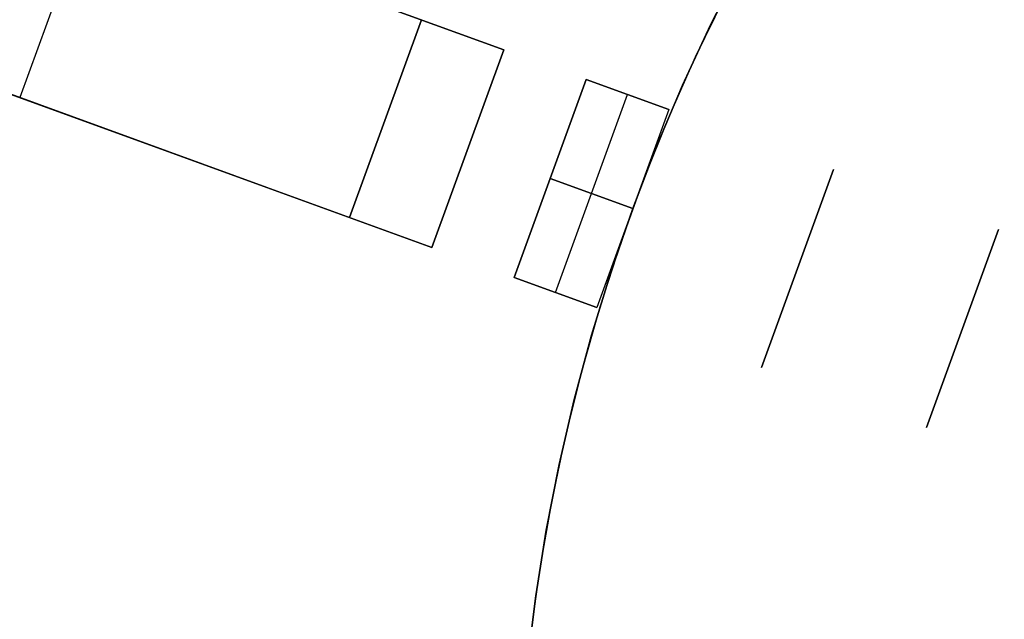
# Model space of a CAD drawing. Header units: millimetres. Extents: x 560 to 900, y 2299 to 2636.
# Tile 15 of 44: x 592 to 648, y 2482 to 2516. Entities that reach past the tile are written whole.
import ezdxf

# ---------------------------------------------------------------- set-up
doc = ezdxf.new("R2010")
doc.units = ezdxf.units.MM

msp = doc.modelspace()

# ---------------------------------------------------------------- linework, layer by layer
at = {"extrusion": (4.54545e-05, -8.01486e-06, 1)}
for points in [[(839.998, 2467.856), (839.933, 2471.648), (839.737, 2475.435), (839.41, 2479.213), (838.954, 2482.977), (838.368, 2486.724), (837.653, 2490.448), (836.811, 2494.145), (835.841, 2497.811), (834.745, 2501.442), (833.526, 2505.033), (832.183, 2508.579), (830.718, 2512.077), (829.134, 2515.522), (827.432, 2518.911), (825.615, 2522.239), (823.683, 2525.503), (821.64, 2528.698), (819.489, 2531.82), (817.231, 2534.867), (814.869, 2537.834), (812.407, 2540.718), (809.846, 2543.515), (807.191, 2546.222), (804.444, 2548.836), (801.609, 2551.354), (798.688, 2553.773), (795.686, 2556.09), (792.605, 2558.301), (789.451, 2560.406), (786.225, 2562.4), (782.933, 2564.282), (779.578, 2566.049), (776.164, 2567.7), (772.695, 2569.232), (769.175, 2570.643), (765.609, 2571.932), (762, 2573.098), (758.354, 2574.139), (754.674, 2575.053), (750.964, 2575.84), (747.229, 2576.498), (743.474, 2577.027), (739.703, 2577.427), (735.921, 2577.697), (732.131, 2577.835), (728.339, 2577.844), (724.549, 2577.721), (720.765, 2577.468), (716.993, 2577.085), (713.235, 2576.571), (709.498, 2575.929), (705.785, 2575.158), (702.101, 2574.26), (698.45, 2573.235), (694.836, 2572.085), (691.265, 2570.811), (687.739, 2569.415), (684.263, 2567.898), (680.842, 2566.262), (677.479, 2564.509), (674.179, 2562.641), (670.945, 2560.661), (667.781, 2558.57), (664.692, 2556.372), (661.679, 2554.068), (658.748, 2551.662), (655.902, 2549.156), (653.144, 2546.554), (650.477, 2543.858), (647.904, 2541.072), (645.429, 2538.199), (643.055, 2535.242), (640.784, 2532.205), (638.619, 2529.092), (636.562, 2525.906), (634.617, 2522.651), (632.785, 2519.33), (631.069, 2515.949), (629.47, 2512.51), (627.99, 2509.019), (626.632, 2505.478)], [(626.632, 2505.478), (625.394, 2501.884), (624.28, 2498.249), (623.293, 2494.578), (622.434, 2490.875), (621.702, 2487.145), (621.101, 2483.391), (620.629, 2479.619), (620.288, 2475.833), (620.078, 2472.037), (619.999, 2468.236), (620.051, 2464.435), (620.235, 2460.638), (620.55, 2456.85), (620.996, 2453.074), (621.572, 2449.317), (622.277, 2445.581), (623.111, 2441.872), (624.073, 2438.194), (625.161, 2434.552), (626.374, 2430.949), (627.712, 2427.391), (629.171, 2423.88), (630.751, 2420.423), (632.449, 2417.022), (634.264, 2413.681), (636.193, 2410.406), (638.234, 2407.199), (640.385, 2404.064), (642.643, 2401.005), (645.005, 2398.027), (647.468, 2395.132), (650.031, 2392.323), (652.688, 2389.605), (655.438, 2386.981), (658.277, 2384.453), (661.202, 2382.024), (664.209, 2379.698), (667.295, 2377.478), (670.455, 2375.365), (673.687, 2373.363), (676.985, 2371.473), (680.347, 2369.699), (683.769, 2368.042), (687.245, 2366.504), (690.773, 2365.087), (694.347, 2363.793), (697.965, 2362.624), (701.62, 2361.58), (705.309, 2360.663), (709.028, 2359.873), (712.772, 2359.213), (716.536, 2358.683), (720.316, 2358.283), (724.108, 2358.014), (727.907, 2357.876), (731.709, 2357.869), (735.508, 2357.994), (739.301, 2358.25), (743.083, 2358.637), (746.849, 2359.154), (750.595, 2359.802), (754.317, 2360.578), (758.009, 2361.482), (761.668, 2362.514), (765.289, 2363.671), (768.868, 2364.953), (772.4, 2366.357), (775.882, 2367.883), (779.309, 2369.528), (782.678, 2371.291), (785.983, 2373.169), (789.221, 2375.16), (792.389, 2377.261), (795.482, 2379.471), (798.497, 2381.787), (801.43, 2384.205), (804.278, 2386.723), (807.037, 2389.339), (809.704, 2392.048), (812.276, 2394.847), (814.75, 2397.734), (817.122, 2400.704), (819.391, 2403.755), (821.552, 2406.882), (823.604, 2410.082), (825.545, 2413.351), (827.371, 2416.685), (829.081, 2420.08), (830.673, 2423.532), (832.144, 2427.037), (833.494, 2430.591), (834.72, 2434.19), (835.82, 2437.828), (836.795, 2441.503), (837.642, 2445.209), (838.36, 2448.942), (838.949, 2452.698), (839.407, 2456.471), (839.736, 2460.259), (839.932, 2464.055), (839.998, 2467.856)]]:
    msp.add_lwpolyline(points, dxfattribs=at)
at = {"extrusion": (-4.54545e-05, 8.01486e-06, 1)}
for points in [[(626.636, 2505.478), (627.994, 2509.018), (629.474, 2512.51), (631.073, 2515.948), (632.789, 2519.33), (634.621, 2522.65), (636.567, 2525.905), (638.623, 2529.091), (640.788, 2532.205), (643.059, 2535.241), (645.434, 2538.198), (647.908, 2541.071), (650.481, 2543.858), (653.148, 2546.553), (655.906, 2549.156), (658.753, 2551.661), (661.684, 2554.068), (664.696, 2556.371), (667.786, 2558.57), (670.949, 2560.66), (674.183, 2562.641), (677.484, 2564.508), (680.846, 2566.261), (684.268, 2567.897), (687.743, 2569.414), (691.269, 2570.81), (694.84, 2572.084), (698.454, 2573.234), (702.105, 2574.259), (705.789, 2575.157), (709.502, 2575.928), (713.24, 2576.571), (716.997, 2577.084), (720.769, 2577.467), (724.553, 2577.72), (728.343, 2577.843), (732.135, 2577.835), (735.925, 2577.696), (739.708, 2577.426), (743.479, 2577.027), (747.234, 2576.497), (750.968, 2575.839), (754.678, 2575.052), (758.358, 2574.138), (762.005, 2573.097), (765.613, 2571.932), (769.179, 2570.642), (772.699, 2569.231), (776.168, 2567.699), (779.582, 2566.048), (782.937, 2564.281), (786.229, 2562.399), (789.455, 2560.405), (792.609, 2558.301), (795.69, 2556.089), (798.692, 2553.772), (801.613, 2551.354), (804.448, 2548.836), (807.195, 2546.221), (809.851, 2543.514), (812.411, 2540.717), (814.874, 2537.833), (817.235, 2534.866), (819.493, 2531.819), (821.645, 2528.697), (823.687, 2525.502), (825.619, 2522.238), (827.436, 2518.91), (829.138, 2515.522), (830.722, 2512.076), (832.187, 2508.578), (833.53, 2505.032), (834.75, 2501.441), (835.845, 2497.811), (836.815, 2494.145), (837.657, 2490.447), (838.372, 2486.723), (838.958, 2482.977), (839.415, 2479.212), (839.741, 2475.434), (839.937, 2471.647), (840.002, 2467.855)], [(840.002, 2467.855), (839.937, 2464.054), (839.74, 2460.258), (839.412, 2456.471), (838.953, 2452.697), (838.364, 2448.941), (837.646, 2445.208), (836.799, 2441.502), (835.825, 2437.828), (834.724, 2434.189), (833.498, 2430.591), (832.149, 2427.037), (830.677, 2423.531), (829.085, 2420.079), (827.375, 2416.684), (825.549, 2413.35), (823.609, 2410.081), (821.556, 2406.881), (819.395, 2403.754), (817.126, 2400.703), (814.754, 2397.733), (812.28, 2394.846), (809.708, 2392.047), (807.041, 2389.338), (804.282, 2386.723), (801.434, 2384.205), (798.501, 2381.786), (795.486, 2379.471), (792.393, 2377.261), (789.226, 2375.159), (785.987, 2373.168), (782.682, 2371.29), (779.314, 2369.527), (775.887, 2367.882), (772.405, 2366.356), (768.872, 2364.952), (765.293, 2363.67), (761.672, 2362.513), (758.013, 2361.482), (754.321, 2360.577), (750.599, 2359.801), (746.853, 2359.154), (743.087, 2358.636), (739.305, 2358.249), (735.513, 2357.993), (731.713, 2357.869), (727.912, 2357.875), (724.113, 2358.013), (720.321, 2358.282), (716.54, 2358.682), (712.776, 2359.213), (709.032, 2359.873), (705.313, 2360.662), (701.624, 2361.579), (697.969, 2362.623), (694.352, 2363.793), (690.777, 2365.087), (687.25, 2366.504), (683.773, 2368.041), (680.352, 2369.698), (676.989, 2371.473), (673.691, 2373.362), (670.459, 2375.364), (667.299, 2377.477), (664.213, 2379.698), (661.206, 2382.023), (658.282, 2384.452), (655.443, 2386.98), (652.692, 2389.605), (650.035, 2392.323), (647.473, 2395.131), (645.009, 2398.026), (642.647, 2401.005), (640.389, 2404.063), (638.238, 2407.198), (636.197, 2410.405), (634.268, 2413.68), (632.453, 2417.021), (630.755, 2420.422), (629.175, 2423.88), (627.716, 2427.39), (626.379, 2430.949), (625.165, 2434.551), (624.077, 2438.194), (623.115, 2441.871), (622.281, 2445.58), (621.576, 2449.316), (621, 2453.074), (620.554, 2456.849), (620.239, 2460.637), (620.056, 2464.434), (620.003, 2468.236), (620.082, 2472.036), (620.292, 2475.832), (620.633, 2479.618), (621.105, 2483.39), (621.707, 2487.144), (622.438, 2490.874), (623.297, 2494.577), (624.285, 2498.249), (625.398, 2501.883), (626.636, 2505.478)]]:
    msp.add_lwpolyline(points, dxfattribs=at)
for points in [[(572.304, 2531.637), (619.289, 2514.536)], [(595.797, 2523.087), (591.692, 2511.811)], [(595.797, 2523.087), (591.692, 2511.811)], [(568.2, 2520.361), (615.185, 2503.26)], [(632.787, 2519.33), (631.07, 2515.949), (629.471, 2512.51), (627.992, 2509.019), (626.634, 2505.478)], [(626.634, 2505.478), (627.992, 2509.019), (629.471, 2512.51), (631.07, 2515.949), (632.787, 2519.33)], [(619.289, 2514.536), (609.892, 2517.957)], [(609.892, 2517.957), (619.289, 2514.536)], [(619.289, 2514.536), (609.892, 2517.957)], [(609.892, 2517.957), (619.289, 2514.536)], [(619.289, 2514.536), (609.892, 2517.957)], [(609.892, 2517.957), (619.289, 2514.536)], [(631.86, 2517.539), (630.194, 2514.103), (628.649, 2510.612), (627.227, 2507.068), (625.928, 2503.478), (624.754, 2499.844), (623.707, 2496.172), (622.788, 2492.466), (621.999, 2488.73), (621.339, 2484.969), (620.811, 2481.188), (620.414, 2477.39), (620.149, 2473.581), (620.017, 2469.765), (620.017, 2465.947), (620.149, 2462.131), (620.414, 2458.321), (620.811, 2454.524), (621.339, 2450.742), (621.999, 2446.981)], [(631.86, 2517.539), (630.194, 2514.103), (628.649, 2510.612), (627.227, 2507.068), (625.928, 2503.478), (624.754, 2499.844), (623.707, 2496.172), (622.788, 2492.466), (621.999, 2488.73), (621.339, 2484.969), (620.811, 2481.188), (620.414, 2477.39), (620.149, 2473.581), (620.017, 2469.765), (620.017, 2465.947), (620.149, 2462.131), (620.414, 2458.321), (620.811, 2454.524), (621.339, 2450.742), (621.999, 2446.981)], [(614.591, 2516.246), (610.486, 2504.97)], [(614.591, 2516.246), (610.486, 2504.97)], [(610.486, 2504.97), (614.591, 2516.246)], [(610.486, 2504.97), (614.591, 2516.246)], [(610.486, 2504.97), (614.591, 2516.246)], [(619.289, 2514.536), (615.185, 2503.26)], [(619.289, 2514.536), (615.185, 2503.26)], [(619.289, 2514.536), (615.185, 2503.26)], [(619.289, 2514.536), (615.185, 2503.26)], [(619.289, 2514.536), (615.185, 2503.26)], [(619.289, 2514.536), (615.185, 2503.26)], [(619.289, 2514.536), (615.185, 2503.26)], [(619.289, 2514.536), (615.185, 2503.26)], [(615.185, 2503.26), (619.289, 2514.536)], [(615.185, 2503.26), (619.289, 2514.536)], [(615.185, 2503.26), (619.289, 2514.536)], [(615.185, 2503.26), (619.289, 2514.536)], [(587.107, 2513.48), (605.788, 2506.68)], [(605.788, 2506.68), (587.107, 2513.48)], [(587.107, 2513.48), (605.788, 2506.68)], [(605.788, 2506.68), (587.107, 2513.48)], [(587.107, 2513.48), (605.788, 2506.68)], [(605.788, 2506.68), (587.107, 2513.48)], [(623.987, 2512.826), (619.883, 2501.55)], [(623.987, 2512.826), (619.883, 2501.55)], [(619.883, 2501.55), (623.987, 2512.826)], [(628.686, 2511.116), (623.987, 2512.826)], [(623.987, 2512.826), (628.686, 2511.116)], [(622.232, 2500.695), (626.337, 2511.971)], [(622.232, 2500.695), (626.337, 2511.971)], [(628.686, 2511.116), (624.582, 2499.84)], [(628.686, 2511.116), (624.582, 2499.84)], [(638.083, 2507.696), (633.979, 2496.42)], [(638.083, 2507.696), (633.979, 2496.42)], [(638.083, 2507.696), (633.979, 2496.42)], [(638.083, 2507.696), (633.979, 2496.42)], [(638.083, 2507.696), (633.979, 2496.42)], [(638.083, 2507.696), (633.979, 2496.42)], [(633.979, 2496.42), (638.083, 2507.696)], [(633.979, 2496.42), (638.083, 2507.696)], [(621.935, 2507.188), (626.634, 2505.478)], [(626.634, 2505.478), (621.935, 2507.188)], [(605.788, 2506.68), (615.185, 2503.26)], [(615.185, 2503.26), (605.788, 2506.68)], [(605.788, 2506.68), (615.185, 2503.26)], [(615.185, 2503.26), (605.788, 2506.68)], [(605.788, 2506.68), (615.185, 2503.26)], [(615.185, 2503.26), (605.788, 2506.68)], [(626.634, 2505.478), (625.396, 2501.884), (624.282, 2498.249), (623.295, 2494.578), (622.435, 2490.875), (621.704, 2487.144), (621.102, 2483.391), (620.631, 2479.619), (620.29, 2475.832), (620.079, 2472.037), (620.001, 2468.236), (620.053, 2464.435), (620.237, 2460.638), (620.552, 2456.849), (620.998, 2453.074), (621.574, 2449.316), (622.279, 2445.581)], [(622.279, 2445.581), (621.574, 2449.316), (620.998, 2453.074), (620.552, 2456.849), (620.237, 2460.638), (620.053, 2464.435), (620.001, 2468.236), (620.079, 2472.037), (620.29, 2475.832), (620.631, 2479.619), (621.102, 2483.391), (621.704, 2487.144), (622.435, 2490.875), (623.295, 2494.578), (624.282, 2498.249), (625.396, 2501.884), (626.634, 2505.478)], [(643.376, 2492.999), (647.48, 2504.276)], [(647.48, 2504.276), (643.376, 2492.999)], [(647.48, 2504.276), (643.376, 2492.999)], [(647.48, 2504.276), (643.376, 2492.999)], [(643.376, 2492.999), (647.48, 2504.276)], [(643.376, 2492.999), (647.48, 2504.276)], [(643.376, 2492.999), (647.48, 2504.276)], [(643.376, 2492.999), (647.48, 2504.276)], [(619.883, 2501.55), (624.582, 2499.84)], [(624.582, 2499.84), (619.883, 2501.55)]]:
    msp.add_lwpolyline(points)
at = {"extrusion": (0.34202, 0.939693, -8.88464e-15)}
msp.add_lwpolyline([(283.081, 131.995), (283.092, 131.312), (283.127, 130.63), (283.186, 129.95), (283.267, 129.272), (283.372, 128.597), (283.499, 127.926), (283.649, 127.26), (283.822, 126.599), (284.018, 125.945), (284.236, 125.297), (284.475, 124.658), (284.737, 124.027), (285.019, 123.405), (285.323, 122.794), (285.648, 122.193), (285.992, 121.603), (286.357, 121.026), (286.741, 120.461), (287.145, 119.91), (287.567, 119.373), (288.007, 118.851), (288.464, 118.344), (288.939, 117.853), (289.43, 117.378), (289.937, 116.921), (290.459, 116.481), (290.996, 116.059), (291.547, 115.656), (292.112, 115.271), (292.689, 114.907), (293.279, 114.562), (293.879, 114.237), (294.491, 113.934), (295.113, 113.651), (295.744, 113.389), (296.383, 113.15), (297.03, 112.932), (297.685, 112.737), (298.345, 112.564), (299.012, 112.413), (299.683, 112.286), (300.357, 112.181), (301.035, 112.1), (301.716, 112.042), (302.398, 112.007), (303.081, 111.995)], dxfattribs=at)
at = {"extrusion": (0.34202, 0.939693, 9.03072e-15)}
msp.add_lwpolyline([(328.081, 86.995), (328.066, 87.849), (328.022, 88.701), (327.95, 89.552), (327.848, 90.399), (327.717, 91.243), (327.558, 92.081), (327.37, 92.914), (327.154, 93.74), (326.909, 94.558), (326.637, 95.367), (326.338, 96.166), (326.011, 96.955), (325.658, 97.732), (325.278, 98.497), (324.872, 99.248), (324.441, 99.985), (323.985, 100.706), (323.505, 101.412), (323.001, 102.101), (322.474, 102.772), (321.924, 103.425), (321.352, 104.059), (320.758, 104.673), (320.145, 105.266), (319.511, 105.838), (318.858, 106.388), (318.187, 106.915), (317.498, 107.419), (316.792, 107.9), (316.07, 108.355), (315.334, 108.787), (314.582, 109.192), (313.818, 109.572), (313.041, 109.925), (312.252, 110.252), (311.453, 110.552), (310.644, 110.824), (309.826, 111.068), (309, 111.284), (308.167, 111.472), (307.329, 111.631), (306.485, 111.762), (305.637, 111.864), (304.787, 111.937), (303.934, 111.98), (303.081, 111.995)], dxfattribs=at)
at = {"extrusion": (0.34202, 0.939693, -2.53333e-15)}
msp.add_lwpolyline([(283.081, 131.995), (283.092, 131.312), (283.127, 130.63), (283.186, 129.95), (283.267, 129.272), (283.372, 128.597), (283.499, 127.926), (283.649, 127.26), (283.822, 126.599), (284.018, 125.945), (284.236, 125.297), (284.475, 124.658), (284.737, 124.027), (285.019, 123.405), (285.323, 122.794), (285.648, 122.193), (285.992, 121.603), (286.357, 121.026), (286.741, 120.461), (287.145, 119.91), (287.567, 119.373), (288.007, 118.851), (288.464, 118.344), (288.939, 117.853), (289.43, 117.378), (289.937, 116.921), (290.459, 116.481), (290.996, 116.059), (291.547, 115.656), (292.112, 115.271), (292.689, 114.907), (293.279, 114.562), (293.879, 114.237), (294.491, 113.934), (295.113, 113.651), (295.744, 113.389), (296.383, 113.15), (297.03, 112.932), (297.685, 112.737), (298.345, 112.564), (299.012, 112.413), (299.683, 112.286), (300.357, 112.181), (301.035, 112.1), (301.716, 112.042), (302.398, 112.007), (303.081, 111.995)], dxfattribs=at)
at = {"extrusion": (0.34202, 0.939693, 1.25216e-15)}
msp.add_lwpolyline([(303.081, -188.005), (302.398, -188.017), (301.716, -188.052), (301.035, -188.11), (300.357, -188.191), (299.683, -188.296), (299.012, -188.423), (298.345, -188.574), (297.685, -188.747), (297.03, -188.942), (296.383, -189.16), (295.744, -189.399), (295.113, -189.661), (294.491, -189.944), (293.879, -190.247), (293.279, -190.572), (292.689, -190.917), (292.112, -191.281), (291.547, -191.666), (290.996, -192.069), (290.459, -192.491), (289.937, -192.931), (289.43, -193.388), (288.939, -193.863), (288.464, -194.354), (288.007, -194.861), (287.567, -195.383), (287.145, -195.92), (286.741, -196.471), (286.357, -197.036), (285.992, -197.613), (285.648, -198.203), (285.323, -198.804), (285.019, -199.415), (284.737, -200.037), (284.475, -200.668), (284.236, -201.307), (284.018, -201.955), (283.822, -202.609), (283.649, -203.27), (283.499, -203.936), (283.372, -204.607), (283.267, -205.282), (283.186, -205.96), (283.127, -206.64), (283.092, -207.322), (283.081, -208.005)], dxfattribs=at)
at = {"extrusion": (0.34202, 0.939693, -3.52924e-14)}
msp.add_lwpolyline([(273.081, 141.995), (273.422, 141.989), (273.763, 141.972), (274.103, 141.943), (274.442, 141.902), (274.78, 141.85), (275.115, 141.786), (275.448, 141.711), (275.779, 141.624), (276.106, 141.526), (276.43, 141.418), (276.749, 141.298), (277.065, 141.167), (277.376, 141.026), (277.681, 140.874), (277.982, 140.712), (278.277, 140.539), (278.565, 140.357), (278.848, 140.165), (279.123, 139.963), (279.392, 139.752), (279.653, 139.532), (279.906, 139.303), (280.152, 139.066), (280.389, 138.821), (280.618, 138.567), (280.838, 138.306), (281.049, 138.037), (281.25, 137.762), (281.443, 137.48), (281.625, 137.191), (281.797, 136.896), (281.96, 136.596), (282.112, 136.29), (282.253, 135.979), (282.384, 135.664), (282.503, 135.344), (282.612, 135.02), (282.71, 134.693), (282.796, 134.363), (282.872, 134.03), (282.935, 133.694), (282.988, 133.357), (283.028, 133.018), (283.057, 132.677), (283.075, 132.336), (283.081, 131.995)], dxfattribs=at)
at = {"extrusion": (0.34202, 0.939693, -1.01672e-13)}
msp.add_lwpolyline([(283.081, -208.005), (283.075, -208.346), (283.057, -208.687), (283.028, -209.028), (282.988, -209.367), (282.935, -209.704), (282.872, -210.04), (282.796, -210.373), (282.71, -210.703), (282.612, -211.03), (282.503, -211.354), (282.384, -211.674), (282.253, -211.989), (282.112, -212.3), (281.96, -212.606), (281.797, -212.906), (281.625, -213.201), (281.443, -213.49), (281.25, -213.772), (281.049, -214.047), (280.838, -214.316), (280.618, -214.577), (280.389, -214.831), (280.152, -215.076), (279.906, -215.313), (279.653, -215.542), (279.392, -215.762), (279.123, -215.973), (278.848, -216.175), (278.565, -216.367), (278.277, -216.549), (277.982, -216.722), (277.681, -216.884), (277.376, -217.036), (277.065, -217.177), (276.749, -217.308), (276.43, -217.428), (276.106, -217.536), (275.779, -217.634), (275.448, -217.721), (275.115, -217.796), (274.78, -217.86), (274.442, -217.912), (274.103, -217.953), (273.763, -217.982), (273.422, -217.999), (273.081, -218.005)], dxfattribs=at)
at = {"extrusion": (0.34202, 0.939693, -7.65675e-15)}
msp.add_lwpolyline([(258.081, -158.005), (258.764, -157.993), (259.446, -157.958), (260.126, -157.9), (260.804, -157.819), (261.479, -157.714), (262.15, -157.587), (262.816, -157.436), (263.477, -157.263), (264.131, -157.068), (264.778, -156.85), (265.418, -156.611), (266.049, -156.349), (266.67, -156.066), (267.282, -155.763), (267.883, -155.438), (268.472, -155.093), (269.05, -154.729), (269.614, -154.344), (270.165, -153.941), (270.703, -153.519), (271.225, -153.079), (271.732, -152.622), (272.223, -152.147), (272.697, -151.656), (273.155, -151.149), (273.595, -150.627), (274.017, -150.09), (274.42, -149.539), (274.804, -148.974), (275.169, -148.397), (275.514, -147.807), (275.838, -147.206), (276.142, -146.595), (276.425, -145.973), (276.686, -145.342), (276.926, -144.703), (277.144, -144.055), (277.339, -143.401), (277.512, -142.74), (277.662, -142.074), (277.79, -141.403), (277.894, -140.728), (277.976, -140.05), (278.034, -139.37), (278.069, -138.688), (278.081, -138.005)], dxfattribs=at)
at = {"extrusion": (1, 0, 0)}
for points in [[(2514.536, -138.005), (2514.536, -128.005)], [(2514.536, -116.005), (2514.536, -12.005)], [(2514.536, -0.005), (2514.536, 39.995)], [(2514.536, 51.995), (2514.536, 61.995)], [(2508.898, -128.005), (2508.898, -138.005)], [(2508.898, -12.005), (2508.898, -116.005)], [(2508.898, 39.995), (2508.898, -0.005)], [(2508.898, 61.995), (2508.898, 51.995)], [(2507.696, 126.995), (2507.696, 131.995)], [(2507.696, -208.005), (2507.696, -203.005)], [(2506.68, 118.766), (2506.68, 51.995)], [(2506.68, 39.995), (2506.68, -0.005)], [(2506.68, -12.005), (2506.68, -116.005)], [(2506.68, -128.005), (2506.68, -194.776)], [(2504.276, 91.995), (2504.276, 116.995)], [(2504.276, -193.005), (2504.276, -168.005)], [(2503.26, -128.005), (2503.26, -138.005)], [(2503.26, -12.005), (2503.26, -116.005)], [(2503.26, 39.995), (2503.26, -0.005)], [(2503.26, 61.995), (2503.26, 51.995)], [(2502.058, 131.995), (2502.058, 126.995)], [(2502.058, -203.005), (2502.058, -208.005)], [(2498.638, 116.995), (2498.638, 91.995)], [(2498.638, -168.005), (2498.638, -193.005)], [(2496.42, 131.995), (2496.42, 126.995)], [(2496.42, -203.005), (2496.42, -208.005)], [(2492.999, -168.005), (2492.999, -193.005)], [(2492.999, 116.995), (2492.999, 91.995)]]:
    msp.add_lwpolyline(points, dxfattribs=at)
at = {"extrusion": (0.34202, 0.939693, -4.55449e-14)}
msp.add_lwpolyline([(278.081, 61.995), (278.069, 62.678), (278.034, 63.36), (277.976, 64.04), (277.894, 64.718), (277.79, 65.393), (277.662, 66.064), (277.512, 66.73), (277.339, 67.391), (277.144, 68.045), (276.926, 68.693), (276.686, 69.332), (276.425, 69.963), (276.142, 70.585), (275.838, 71.196), (275.514, 71.797), (275.169, 72.387), (274.804, 72.964), (274.42, 73.529), (274.017, 74.08), (273.595, 74.617), (273.155, 75.139), (272.697, 75.646), (272.223, 76.137), (271.732, 76.612), (271.225, 77.069), (270.703, 77.509), (270.165, 77.931), (269.614, 78.334), (269.05, 78.719), (268.472, 79.083), (267.883, 79.428), (267.282, 79.753), (266.67, 80.056), (266.049, 80.339), (265.418, 80.601), (264.778, 80.84), (264.131, 81.058), (263.477, 81.253), (262.816, 81.426), (262.15, 81.577), (261.479, 81.704), (260.804, 81.809), (260.126, 81.89), (259.446, 81.948), (258.764, 81.983), (258.081, 81.995)], dxfattribs=at)
at = {"extrusion": (0.34202, 0.939693, 1.14196e-14)}
msp.add_lwpolyline([(303.081, 111.995), (302.398, 112.007), (301.716, 112.042), (301.035, 112.1), (300.357, 112.181), (299.683, 112.286), (299.012, 112.413), (298.345, 112.564), (297.685, 112.737), (297.03, 112.932), (296.383, 113.15), (295.744, 113.389), (295.113, 113.651), (294.491, 113.934), (293.879, 114.237), (293.279, 114.562), (292.689, 114.907), (292.112, 115.271), (291.547, 115.656), (290.996, 116.059), (290.459, 116.481), (289.937, 116.921), (289.43, 117.378), (288.939, 117.853), (288.464, 118.344), (288.007, 118.851), (287.567, 119.373), (287.145, 119.91), (286.741, 120.461), (286.357, 121.026), (285.992, 121.603), (285.648, 122.193), (285.323, 122.794), (285.019, 123.405), (284.737, 124.027), (284.475, 124.658), (284.236, 125.297), (284.018, 125.945), (283.822, 126.599), (283.649, 127.26), (283.499, 127.926), (283.372, 128.597), (283.267, 129.272), (283.186, 129.95), (283.127, 130.63), (283.092, 131.312), (283.081, 131.995)], dxfattribs=at)
at = {"extrusion": (0.34202, 0.939693, 7.41242e-14)}
msp.add_lwpolyline([(283.081, -208.005), (283.092, -207.322), (283.127, -206.64), (283.186, -205.96), (283.267, -205.282), (283.372, -204.607), (283.499, -203.936), (283.649, -203.27), (283.822, -202.609), (284.018, -201.955), (284.236, -201.307), (284.475, -200.668), (284.737, -200.037), (285.019, -199.415), (285.323, -198.804), (285.648, -198.203), (285.992, -197.613), (286.357, -197.036), (286.741, -196.471), (287.145, -195.92), (287.567, -195.383), (288.007, -194.861), (288.464, -194.354), (288.939, -193.863), (289.43, -193.388), (289.937, -192.931), (290.459, -192.491), (290.996, -192.069), (291.547, -191.666), (292.112, -191.281), (292.689, -190.917), (293.279, -190.572), (293.879, -190.247), (294.491, -189.944), (295.113, -189.661), (295.744, -189.399), (296.383, -189.16), (297.03, -188.942), (297.685, -188.747), (298.345, -188.574), (299.012, -188.423), (299.683, -188.296), (300.357, -188.191), (301.035, -188.11), (301.716, -188.052), (302.398, -188.017), (303.081, -188.005)], dxfattribs=at)
at = {"extrusion": (0.34202, 0.939693, 2.74998e-14)}
msp.add_lwpolyline([(258.081, 131.995), (258.087, 132.336), (258.104, 132.677), (258.133, 133.018), (258.174, 133.357), (258.226, 133.694), (258.29, 134.03), (258.365, 134.363), (258.452, 134.693), (258.549, 135.02), (258.658, 135.344), (258.778, 135.664), (258.909, 135.979), (259.05, 136.29), (259.202, 136.596), (259.364, 136.896), (259.537, 137.191), (259.719, 137.48), (259.911, 137.762), (260.113, 138.037), (260.324, 138.306), (260.544, 138.567), (260.772, 138.821), (261.01, 139.066), (261.255, 139.303), (261.509, 139.532), (261.77, 139.752), (262.038, 139.963), (262.314, 140.165), (262.596, 140.357), (262.885, 140.539), (263.18, 140.712), (263.48, 140.874), (263.786, 141.026), (264.097, 141.167), (264.412, 141.298), (264.732, 141.418), (265.056, 141.526), (265.383, 141.624), (265.713, 141.711), (266.046, 141.786), (266.382, 141.85), (266.719, 141.902), (267.058, 141.943), (267.398, 141.972), (267.739, 141.989), (268.081, 141.995)], dxfattribs=at)
at = {"extrusion": (0.34202, 0.939693, -6.53578e-14)}
msp.add_lwpolyline([(268.081, -218.005), (267.739, -217.999), (267.398, -217.982), (267.058, -217.953), (266.719, -217.912), (266.382, -217.86), (266.046, -217.796), (265.713, -217.721), (265.383, -217.634), (265.056, -217.536), (264.732, -217.428), (264.412, -217.308), (264.097, -217.177), (263.786, -217.036), (263.48, -216.884), (263.18, -216.722), (262.885, -216.549), (262.596, -216.367), (262.314, -216.175), (262.038, -215.973), (261.77, -215.762), (261.509, -215.542), (261.255, -215.313), (261.01, -215.076), (260.772, -214.831), (260.544, -214.577), (260.324, -214.316), (260.113, -214.047), (259.911, -213.772), (259.719, -213.49), (259.537, -213.201), (259.364, -212.906), (259.202, -212.606), (259.05, -212.3), (258.909, -211.989), (258.778, -211.674), (258.658, -211.354), (258.549, -211.03), (258.452, -210.703), (258.365, -210.373), (258.29, -210.04), (258.226, -209.704), (258.174, -209.367), (258.133, -209.028), (258.104, -208.687), (258.087, -208.346), (258.081, -208.005)], dxfattribs=at)
at = {"extrusion": (0.34202, 0.939693, -2.29771e-14)}
msp.add_lwpolyline([(283.081, 131.995), (283.075, 132.336), (283.057, 132.677), (283.028, 133.018), (282.988, 133.357), (282.935, 133.694), (282.872, 134.03), (282.796, 134.363), (282.71, 134.693), (282.612, 135.02), (282.503, 135.344), (282.384, 135.664), (282.253, 135.979), (282.112, 136.29), (281.96, 136.596), (281.797, 136.896), (281.625, 137.191), (281.443, 137.48), (281.25, 137.762), (281.049, 138.037), (280.838, 138.306), (280.618, 138.567), (280.389, 138.821), (280.152, 139.066), (279.906, 139.303), (279.653, 139.532), (279.392, 139.752), (279.123, 139.963), (278.848, 140.165), (278.565, 140.357), (278.277, 140.539), (277.982, 140.712), (277.681, 140.874), (277.376, 141.026), (277.065, 141.167), (276.749, 141.298), (276.43, 141.418), (276.106, 141.526), (275.779, 141.624), (275.448, 141.711), (275.115, 141.786), (274.78, 141.85), (274.442, 141.902), (274.103, 141.943), (273.763, 141.972), (273.422, 141.989), (273.081, 141.995)], dxfattribs=at)
at = {"extrusion": (0.34202, 0.939693, 3.9025e-15)}
msp.add_lwpolyline([(273.081, -218.005), (273.422, -217.999), (273.763, -217.982), (274.103, -217.953), (274.442, -217.912), (274.78, -217.86), (275.115, -217.796), (275.448, -217.721), (275.779, -217.634), (276.106, -217.536), (276.43, -217.428), (276.749, -217.308), (277.065, -217.177), (277.376, -217.036), (277.681, -216.884), (277.982, -216.722), (278.277, -216.549), (278.565, -216.367), (278.848, -216.175), (279.123, -215.973), (279.392, -215.762), (279.653, -215.542), (279.906, -215.313), (280.152, -215.076), (280.389, -214.831), (280.618, -214.577), (280.838, -214.316), (281.049, -214.047), (281.25, -213.772), (281.443, -213.49), (281.625, -213.201), (281.797, -212.906), (281.96, -212.606), (282.112, -212.3), (282.253, -211.989), (282.384, -211.674), (282.503, -211.354), (282.612, -211.03), (282.71, -210.703), (282.796, -210.373), (282.872, -210.04), (282.935, -209.704), (282.988, -209.367), (283.028, -209.028), (283.057, -208.687), (283.075, -208.346), (283.081, -208.005)], dxfattribs=at)
at = {"extrusion": (0.34202, 0.939693, -8.43308e-15)}
msp.add_lwpolyline([(258.081, -158.005), (258.764, -157.993), (259.446, -157.958), (260.126, -157.9), (260.804, -157.819), (261.479, -157.714), (262.15, -157.587), (262.816, -157.436), (263.477, -157.263), (264.131, -157.068), (264.778, -156.85), (265.418, -156.611), (266.049, -156.349), (266.67, -156.066), (267.282, -155.763), (267.883, -155.438), (268.472, -155.093), (269.05, -154.729), (269.614, -154.344), (270.165, -153.941), (270.703, -153.519), (271.225, -153.079), (271.732, -152.622), (272.223, -152.147), (272.697, -151.656), (273.155, -151.149), (273.595, -150.627), (274.017, -150.09), (274.42, -149.539), (274.804, -148.974), (275.169, -148.397), (275.514, -147.807), (275.838, -147.206), (276.142, -146.595), (276.425, -145.973), (276.686, -145.342), (276.926, -144.703), (277.144, -144.055), (277.339, -143.401), (277.512, -142.74), (277.662, -142.074), (277.79, -141.403), (277.894, -140.728), (277.976, -140.05), (278.034, -139.37), (278.069, -138.688), (278.081, -138.005)], dxfattribs=at)
at = {"extrusion": (0.34202, 0.939693, -1.96058e-15)}
msp.add_lwpolyline([(278.081, 61.995), (278.069, 62.678), (278.034, 63.36), (277.976, 64.04), (277.894, 64.718), (277.79, 65.393), (277.662, 66.064), (277.512, 66.73), (277.339, 67.391), (277.144, 68.045), (276.926, 68.693), (276.686, 69.332), (276.425, 69.963), (276.142, 70.585), (275.838, 71.196), (275.514, 71.797), (275.169, 72.387), (274.804, 72.964), (274.42, 73.529), (274.017, 74.08), (273.595, 74.617), (273.155, 75.139), (272.697, 75.646), (272.223, 76.137), (271.732, 76.612), (271.225, 77.069), (270.703, 77.509), (270.165, 77.931), (269.614, 78.334), (269.05, 78.719), (268.472, 79.083), (267.883, 79.428), (267.282, 79.753), (266.67, 80.056), (266.049, 80.339), (265.418, 80.601), (264.778, 80.84), (264.131, 81.058), (263.477, 81.253), (262.816, 81.426), (262.15, 81.577), (261.479, 81.704), (260.804, 81.809), (260.126, 81.89), (259.446, 81.948), (258.764, 81.983), (258.081, 81.995)], dxfattribs=at)
at = {"extrusion": (0.34202, 0.939693, 5.70415e-14)}
msp.add_lwpolyline([(248.081, -168.005), (248.087, -167.664), (248.104, -167.323), (248.133, -166.982), (248.174, -166.643), (248.226, -166.306), (248.29, -165.97), (248.365, -165.637), (248.452, -165.307), (248.549, -164.98), (248.658, -164.656), (248.778, -164.336), (248.909, -164.021), (249.05, -163.71), (249.202, -163.404), (249.364, -163.104), (249.537, -162.809), (249.719, -162.52), (249.911, -162.238), (250.113, -161.963), (250.324, -161.694), (250.544, -161.433), (250.772, -161.179), (251.01, -160.934), (251.255, -160.697), (251.509, -160.468), (251.77, -160.248), (252.038, -160.037), (252.314, -159.835), (252.596, -159.643), (252.885, -159.461), (253.18, -159.288), (253.48, -159.126), (253.786, -158.974), (254.097, -158.833), (254.412, -158.702), (254.732, -158.582), (255.056, -158.474), (255.383, -158.376), (255.713, -158.289), (256.046, -158.214), (256.382, -158.15), (256.719, -158.098), (257.058, -158.057), (257.398, -158.028), (257.739, -158.011), (258.081, -158.005)], dxfattribs=at)
at = {"extrusion": (0.34202, 0.939693, 1.12598e-14)}
msp.add_lwpolyline([(258.081, 81.995), (257.739, 82.001), (257.398, 82.018), (257.058, 82.047), (256.719, 82.088), (256.382, 82.14), (256.046, 82.204), (255.713, 82.279), (255.383, 82.366), (255.056, 82.464), (254.732, 82.572), (254.412, 82.692), (254.097, 82.823), (253.786, 82.964), (253.48, 83.116), (253.18, 83.278), (252.885, 83.451), (252.596, 83.633), (252.314, 83.825), (252.038, 84.027), (251.77, 84.238), (251.509, 84.458), (251.255, 84.687), (251.01, 84.924), (250.772, 85.169), (250.544, 85.423), (250.324, 85.684), (250.113, 85.953), (249.911, 86.228), (249.719, 86.51), (249.537, 86.799), (249.364, 87.094), (249.202, 87.394), (249.05, 87.7), (248.909, 88.011), (248.778, 88.326), (248.658, 88.646), (248.549, 88.97), (248.452, 89.297), (248.365, 89.627), (248.29, 89.96), (248.226, 90.296), (248.174, 90.633), (248.133, 90.972), (248.104, 91.313), (248.087, 91.654), (248.081, 91.995)], dxfattribs=at)
at = {"extrusion": (0.34202, 0.939693, 5.70325e-14)}
msp.add_lwpolyline([(248.081, 116.995), (248.087, 117.336), (248.104, 117.677), (248.133, 118.018), (248.174, 118.357), (248.226, 118.694), (248.29, 119.03), (248.365, 119.363), (248.452, 119.693), (248.549, 120.02), (248.658, 120.344), (248.778, 120.664), (248.909, 120.979), (249.05, 121.29), (249.202, 121.596), (249.364, 121.896), (249.537, 122.191), (249.719, 122.48), (249.911, 122.762), (250.113, 123.037), (250.324, 123.306), (250.544, 123.567), (250.772, 123.821), (251.01, 124.066), (251.255, 124.303), (251.509, 124.532), (251.77, 124.752), (252.038, 124.963), (252.314, 125.165), (252.596, 125.357), (252.885, 125.539), (253.18, 125.712), (253.48, 125.874), (253.786, 126.026), (254.097, 126.167), (254.412, 126.298), (254.732, 126.418), (255.056, 126.526), (255.383, 126.624), (255.713, 126.711), (256.046, 126.786), (256.382, 126.85), (256.719, 126.902), (257.058, 126.943), (257.398, 126.972), (257.739, 126.989), (258.081, 126.995)], dxfattribs=at)
at = {"extrusion": (0.34202, 0.939693, 9.8864e-15)}
msp.add_lwpolyline([(258.081, -203.005), (257.739, -202.999), (257.398, -202.982), (257.058, -202.953), (256.719, -202.912), (256.382, -202.86), (256.046, -202.796), (255.713, -202.721), (255.383, -202.634), (255.056, -202.536), (254.732, -202.428), (254.412, -202.308), (254.097, -202.177), (253.786, -202.036), (253.48, -201.884), (253.18, -201.722), (252.885, -201.549), (252.596, -201.367), (252.314, -201.175), (252.038, -200.973), (251.77, -200.762), (251.509, -200.542), (251.255, -200.313), (251.01, -200.076), (250.772, -199.831), (250.544, -199.577), (250.324, -199.316), (250.113, -199.047), (249.911, -198.772), (249.719, -198.49), (249.537, -198.201), (249.364, -197.906), (249.202, -197.606), (249.05, -197.3), (248.909, -196.989), (248.778, -196.674), (248.658, -196.354), (248.549, -196.03), (248.452, -195.703), (248.365, -195.373), (248.29, -195.04), (248.226, -194.704), (248.174, -194.367), (248.133, -194.028), (248.104, -193.687), (248.087, -193.346), (248.081, -193.005)], dxfattribs=at)
at = {"extrusion": (0.34202, 0.939693, -8.01977e-14)}
msp.add_lwpolyline([(268.081, 141.995), (267.739, 141.989), (267.398, 141.972), (267.058, 141.943), (266.719, 141.902), (266.382, 141.85), (266.046, 141.786), (265.713, 141.711), (265.383, 141.624), (265.056, 141.526), (264.732, 141.418), (264.412, 141.298), (264.097, 141.167), (263.786, 141.026), (263.48, 140.874), (263.18, 140.712), (262.885, 140.539), (262.596, 140.357), (262.314, 140.165), (262.038, 139.963), (261.77, 139.752), (261.509, 139.532), (261.255, 139.303), (261.01, 139.066), (260.772, 138.821), (260.544, 138.567), (260.324, 138.306), (260.113, 138.037), (259.911, 137.762), (259.719, 137.48), (259.537, 137.191), (259.364, 136.896), (259.202, 136.596), (259.05, 136.29), (258.909, 135.979), (258.778, 135.664), (258.658, 135.344), (258.549, 135.02), (258.452, 134.693), (258.365, 134.363), (258.29, 134.03), (258.226, 133.694), (258.174, 133.357), (258.133, 133.018), (258.104, 132.677), (258.087, 132.336), (258.081, 131.995)], dxfattribs=at)
at = {"extrusion": (0.34202, 0.939693, -3.72351e-15)}
msp.add_lwpolyline([(258.081, -208.005), (258.087, -208.346), (258.104, -208.687), (258.133, -209.028), (258.174, -209.367), (258.226, -209.704), (258.29, -210.04), (258.365, -210.373), (258.452, -210.703), (258.549, -211.03), (258.658, -211.354), (258.778, -211.674), (258.909, -211.989), (259.05, -212.3), (259.202, -212.606), (259.364, -212.906), (259.537, -213.201), (259.719, -213.49), (259.911, -213.772), (260.113, -214.047), (260.324, -214.316), (260.544, -214.577), (260.772, -214.831), (261.01, -215.076), (261.255, -215.313), (261.509, -215.542), (261.77, -215.762), (262.038, -215.973), (262.314, -216.175), (262.596, -216.367), (262.885, -216.549), (263.18, -216.722), (263.48, -216.884), (263.786, -217.036), (264.097, -217.177), (264.412, -217.308), (264.732, -217.428), (265.056, -217.536), (265.383, -217.634), (265.713, -217.721), (266.046, -217.796), (266.382, -217.86), (266.719, -217.912), (267.058, -217.953), (267.398, -217.982), (267.739, -217.999), (268.081, -218.005)], dxfattribs=at)
at = {"extrusion": (0.34202, 0.939693, 7.29135e-14)}
msp.add_lwpolyline([(283.081, 131.995), (283.075, 132.336), (283.057, 132.677), (283.028, 133.018), (282.988, 133.357), (282.935, 133.694), (282.872, 134.03), (282.796, 134.363), (282.71, 134.693), (282.612, 135.02), (282.503, 135.344), (282.384, 135.664), (282.253, 135.979), (282.112, 136.29), (281.96, 136.596), (281.797, 136.896), (281.625, 137.191), (281.443, 137.48), (281.25, 137.762), (281.049, 138.037), (280.838, 138.306), (280.618, 138.567), (280.389, 138.821), (280.152, 139.066), (279.906, 139.303), (279.653, 139.532), (279.392, 139.752), (279.123, 139.963), (278.848, 140.165), (278.565, 140.357), (278.277, 140.539), (277.982, 140.712), (277.681, 140.874), (277.376, 141.026), (277.065, 141.167), (276.749, 141.298), (276.43, 141.418), (276.106, 141.526), (275.779, 141.624), (275.448, 141.711), (275.115, 141.786), (274.78, 141.85), (274.442, 141.902), (274.103, 141.943), (273.763, 141.972), (273.422, 141.989), (273.081, 141.995)], dxfattribs=at)
at = {"extrusion": (0.34202, 0.939693, 4.35202e-14)}
msp.add_lwpolyline([(273.081, -218.005), (273.422, -217.999), (273.763, -217.982), (274.103, -217.953), (274.442, -217.912), (274.78, -217.86), (275.115, -217.796), (275.448, -217.721), (275.779, -217.634), (276.106, -217.536), (276.43, -217.428), (276.749, -217.308), (277.065, -217.177), (277.376, -217.036), (277.681, -216.884), (277.982, -216.722), (278.277, -216.549), (278.565, -216.367), (278.848, -216.175), (279.123, -215.973), (279.392, -215.762), (279.653, -215.542), (279.906, -215.313), (280.152, -215.076), (280.389, -214.831), (280.618, -214.577), (280.838, -214.316), (281.049, -214.047), (281.25, -213.772), (281.443, -213.49), (281.625, -213.201), (281.797, -212.906), (281.96, -212.606), (282.112, -212.3), (282.253, -211.989), (282.384, -211.674), (282.503, -211.354), (282.612, -211.03), (282.71, -210.703), (282.796, -210.373), (282.872, -210.04), (282.935, -209.704), (282.988, -209.367), (283.028, -209.028), (283.057, -208.687), (283.075, -208.346), (283.081, -208.005)], dxfattribs=at)
at = {"extrusion": (0.34202, 0.939693, -5.46017e-14)}
msp.add_lwpolyline([(278.081, -138.005), (278.069, -138.688), (278.034, -139.37), (277.976, -140.05), (277.894, -140.728), (277.79, -141.403), (277.662, -142.074), (277.512, -142.74), (277.339, -143.401), (277.144, -144.055), (276.926, -144.703), (276.686, -145.342), (276.425, -145.973), (276.142, -146.595), (275.838, -147.206), (275.514, -147.807), (275.169, -148.397), (274.804, -148.974), (274.42, -149.539), (274.017, -150.09), (273.595, -150.627), (273.155, -151.149), (272.697, -151.656), (272.223, -152.147), (271.732, -152.622), (271.225, -153.079), (270.703, -153.519), (270.165, -153.941), (269.614, -154.344), (269.05, -154.729), (268.472, -155.093), (267.883, -155.438), (267.282, -155.763), (266.67, -156.066), (266.049, -156.349), (265.418, -156.611), (264.778, -156.85), (264.131, -157.068), (263.477, -157.263), (262.816, -157.436), (262.15, -157.587), (261.479, -157.714), (260.804, -157.819), (260.126, -157.9), (259.446, -157.958), (258.764, -157.993), (258.081, -158.005)], dxfattribs=at)
at = {"extrusion": (0.34202, 0.939693, 6.16129e-15)}
msp.add_lwpolyline([(258.081, 81.995), (258.764, 81.983), (259.446, 81.948), (260.126, 81.89), (260.804, 81.809), (261.479, 81.704), (262.15, 81.577), (262.816, 81.426), (263.477, 81.253), (264.131, 81.058), (264.778, 80.84), (265.418, 80.601), (266.049, 80.339), (266.67, 80.056), (267.282, 79.753), (267.883, 79.428), (268.472, 79.083), (269.05, 78.719), (269.614, 78.334), (270.165, 77.931), (270.703, 77.509), (271.225, 77.069), (271.732, 76.612), (272.223, 76.137), (272.697, 75.646), (273.155, 75.139), (273.595, 74.617), (274.017, 74.08), (274.42, 73.529), (274.804, 72.964), (275.169, 72.387), (275.514, 71.797), (275.838, 71.196), (276.142, 70.585), (276.425, 69.963), (276.686, 69.332), (276.926, 68.693), (277.144, 68.045), (277.339, 67.391), (277.512, 66.73), (277.662, 66.064), (277.79, 65.393), (277.894, 64.718), (277.976, 64.04), (278.034, 63.36), (278.069, 62.678), (278.081, 61.995)], dxfattribs=at)
at = {"extrusion": (0.34202, 0.939693, -1.41884e-13)}
msp.add_lwpolyline([(258.081, -158.005), (257.739, -158.011), (257.398, -158.028), (257.058, -158.057), (256.719, -158.098), (256.382, -158.15), (256.046, -158.214), (255.713, -158.289), (255.383, -158.376), (255.056, -158.474), (254.732, -158.582), (254.412, -158.702), (254.097, -158.833), (253.786, -158.974), (253.48, -159.126), (253.18, -159.288), (252.885, -159.461), (252.596, -159.643), (252.314, -159.835), (252.038, -160.037), (251.77, -160.248), (251.509, -160.468), (251.255, -160.697), (251.01, -160.934), (250.772, -161.179), (250.544, -161.433), (250.324, -161.694), (250.113, -161.963), (249.911, -162.238), (249.719, -162.52), (249.537, -162.809), (249.364, -163.104), (249.202, -163.404), (249.05, -163.71), (248.909, -164.021), (248.778, -164.336), (248.658, -164.656), (248.549, -164.98), (248.452, -165.307), (248.365, -165.637), (248.29, -165.97), (248.226, -166.306), (248.174, -166.643), (248.133, -166.982), (248.104, -167.323), (248.087, -167.664), (248.081, -168.005)], dxfattribs=at)
at = {"extrusion": (0.34202, 0.939693, 2.65622e-14)}
msp.add_lwpolyline([(248.081, 91.995), (248.087, 91.654), (248.104, 91.313), (248.133, 90.972), (248.174, 90.633), (248.226, 90.296), (248.29, 89.96), (248.365, 89.627), (248.452, 89.297), (248.549, 88.97), (248.658, 88.646), (248.778, 88.326), (248.909, 88.011), (249.05, 87.7), (249.202, 87.394), (249.364, 87.094), (249.537, 86.799), (249.719, 86.51), (249.911, 86.228), (250.113, 85.953), (250.324, 85.684), (250.544, 85.423), (250.772, 85.169), (251.01, 84.924), (251.255, 84.687), (251.509, 84.458), (251.77, 84.238), (252.038, 84.027), (252.314, 83.825), (252.596, 83.633), (252.885, 83.451), (253.18, 83.278), (253.48, 83.116), (253.786, 82.964), (254.097, 82.823), (254.412, 82.692), (254.732, 82.572), (255.056, 82.464), (255.383, 82.366), (255.713, 82.279), (256.046, 82.204), (256.382, 82.14), (256.719, 82.088), (257.058, 82.047), (257.398, 82.018), (257.739, 82.001), (258.081, 81.995)], dxfattribs=at)
at = {"extrusion": (0.34202, 0.939693, -4.72453e-14)}
msp.add_lwpolyline([(258.081, 126.995), (257.739, 126.989), (257.398, 126.972), (257.058, 126.943), (256.719, 126.902), (256.382, 126.85), (256.046, 126.786), (255.713, 126.711), (255.383, 126.624), (255.056, 126.526), (254.732, 126.418), (254.412, 126.298), (254.097, 126.167), (253.786, 126.026), (253.48, 125.874), (253.18, 125.712), (252.885, 125.539), (252.596, 125.357), (252.314, 125.165), (252.038, 124.963), (251.77, 124.752), (251.509, 124.532), (251.255, 124.303), (251.01, 124.066), (250.772, 123.821), (250.544, 123.567), (250.324, 123.306), (250.113, 123.037), (249.911, 122.762), (249.719, 122.48), (249.537, 122.191), (249.364, 121.896), (249.202, 121.596), (249.05, 121.29), (248.909, 120.979), (248.778, 120.664), (248.658, 120.344), (248.549, 120.02), (248.452, 119.693), (248.365, 119.363), (248.29, 119.03), (248.226, 118.694), (248.174, 118.357), (248.133, 118.018), (248.104, 117.677), (248.087, 117.336), (248.081, 116.995)], dxfattribs=at)
at = {"extrusion": (0.34202, 0.939693, -2.57217e-14)}
msp.add_lwpolyline([(248.081, -193.005), (248.087, -193.346), (248.104, -193.687), (248.133, -194.028), (248.174, -194.367), (248.226, -194.704), (248.29, -195.04), (248.365, -195.373), (248.452, -195.703), (248.549, -196.03), (248.658, -196.354), (248.778, -196.674), (248.909, -196.989), (249.05, -197.3), (249.202, -197.606), (249.364, -197.906), (249.537, -198.201), (249.719, -198.49), (249.911, -198.772), (250.113, -199.047), (250.324, -199.316), (250.544, -199.577), (250.772, -199.831), (251.01, -200.076), (251.255, -200.313), (251.509, -200.542), (251.77, -200.762), (252.038, -200.973), (252.314, -201.175), (252.596, -201.367), (252.885, -201.549), (253.18, -201.722), (253.48, -201.884), (253.786, -202.036), (254.097, -202.177), (254.412, -202.308), (254.732, -202.428), (255.056, -202.536), (255.383, -202.634), (255.713, -202.721), (256.046, -202.796), (256.382, -202.86), (256.719, -202.912), (257.058, -202.953), (257.398, -202.982), (257.739, -202.999), (258.081, -203.005)], dxfattribs=at)
at = {"extrusion": (0.34202, 0.939693, 3.41284e-14)}
msp.add_lwpolyline([(268.081, 141.995), (267.739, 141.989), (267.398, 141.972), (267.058, 141.943), (266.719, 141.902), (266.382, 141.85), (266.046, 141.786), (265.713, 141.711), (265.383, 141.624), (265.056, 141.526), (264.732, 141.418), (264.412, 141.298), (264.097, 141.167), (263.786, 141.026), (263.48, 140.874), (263.18, 140.712), (262.885, 140.539), (262.596, 140.357), (262.314, 140.165), (262.038, 139.963), (261.77, 139.752), (261.509, 139.532), (261.255, 139.303), (261.01, 139.066), (260.772, 138.821), (260.544, 138.567), (260.324, 138.306), (260.113, 138.037), (259.911, 137.762), (259.719, 137.48), (259.537, 137.191), (259.364, 136.896), (259.202, 136.596), (259.05, 136.29), (258.909, 135.979), (258.778, 135.664), (258.658, 135.344), (258.549, 135.02), (258.452, 134.693), (258.365, 134.363), (258.29, 134.03), (258.226, 133.694), (258.174, 133.357), (258.133, 133.018), (258.104, 132.677), (258.087, 132.336), (258.081, 131.995)], dxfattribs=at)
at = {"extrusion": (0.34202, 0.939693, -8.4908e-14)}
msp.add_lwpolyline([(258.081, -208.005), (258.087, -208.346), (258.104, -208.687), (258.133, -209.028), (258.174, -209.367), (258.226, -209.704), (258.29, -210.04), (258.365, -210.373), (258.452, -210.703), (258.549, -211.03), (258.658, -211.354), (258.778, -211.674), (258.909, -211.989), (259.05, -212.3), (259.202, -212.606), (259.364, -212.906), (259.537, -213.201), (259.719, -213.49), (259.911, -213.772), (260.113, -214.047), (260.324, -214.316), (260.544, -214.577), (260.772, -214.831), (261.01, -215.076), (261.255, -215.313), (261.509, -215.542), (261.77, -215.762), (262.038, -215.973), (262.314, -216.175), (262.596, -216.367), (262.885, -216.549), (263.18, -216.722), (263.48, -216.884), (263.786, -217.036), (264.097, -217.177), (264.412, -217.308), (264.732, -217.428), (265.056, -217.536), (265.383, -217.634), (265.713, -217.721), (266.046, -217.796), (266.382, -217.86), (266.719, -217.912), (267.058, -217.953), (267.398, -217.982), (267.739, -217.999), (268.081, -218.005)], dxfattribs=at)
at = {"extrusion": (0.34202, 0.939693, 7.38991e-14)}
msp.add_lwpolyline([(258.081, -158.005), (257.739, -158.011), (257.398, -158.028), (257.058, -158.057), (256.719, -158.098), (256.382, -158.15), (256.046, -158.214), (255.713, -158.289), (255.383, -158.376), (255.056, -158.474), (254.732, -158.582), (254.412, -158.702), (254.097, -158.833), (253.786, -158.974), (253.48, -159.126), (253.18, -159.288), (252.885, -159.461), (252.596, -159.643), (252.314, -159.835), (252.038, -160.037), (251.77, -160.248), (251.509, -160.468), (251.255, -160.697), (251.01, -160.934), (250.772, -161.179), (250.544, -161.433), (250.324, -161.694), (250.113, -161.963), (249.911, -162.238), (249.719, -162.52), (249.537, -162.809), (249.364, -163.104), (249.202, -163.404), (249.05, -163.71), (248.909, -164.021), (248.778, -164.336), (248.658, -164.656), (248.549, -164.98), (248.452, -165.307), (248.365, -165.637), (248.29, -165.97), (248.226, -166.306), (248.174, -166.643), (248.133, -166.982), (248.104, -167.323), (248.087, -167.664), (248.081, -168.005)], dxfattribs=at)
at = {"extrusion": (0.34202, 0.939693, 7.40845e-14)}
msp.add_lwpolyline([(248.081, 91.995), (248.087, 91.654), (248.104, 91.313), (248.133, 90.972), (248.174, 90.633), (248.226, 90.296), (248.29, 89.96), (248.365, 89.627), (248.452, 89.297), (248.549, 88.97), (248.658, 88.646), (248.778, 88.326), (248.909, 88.011), (249.05, 87.7), (249.202, 87.394), (249.364, 87.094), (249.537, 86.799), (249.719, 86.51), (249.911, 86.228), (250.113, 85.953), (250.324, 85.684), (250.544, 85.423), (250.772, 85.169), (251.01, 84.924), (251.255, 84.687), (251.509, 84.458), (251.77, 84.238), (252.038, 84.027), (252.314, 83.825), (252.596, 83.633), (252.885, 83.451), (253.18, 83.278), (253.48, 83.116), (253.786, 82.964), (254.097, 82.823), (254.412, 82.692), (254.732, 82.572), (255.056, 82.464), (255.383, 82.366), (255.713, 82.279), (256.046, 82.204), (256.382, 82.14), (256.719, 82.088), (257.058, 82.047), (257.398, 82.018), (257.739, 82.001), (258.081, 81.995)], dxfattribs=at)
at = {"extrusion": (0.34202, 0.939693, 7.66486e-14)}
msp.add_lwpolyline([(258.081, 126.995), (257.739, 126.989), (257.398, 126.972), (257.058, 126.943), (256.719, 126.902), (256.382, 126.85), (256.046, 126.786), (255.713, 126.711), (255.383, 126.624), (255.056, 126.526), (254.732, 126.418), (254.412, 126.298), (254.097, 126.167), (253.786, 126.026), (253.48, 125.874), (253.18, 125.712), (252.885, 125.539), (252.596, 125.357), (252.314, 125.165), (252.038, 124.963), (251.77, 124.752), (251.509, 124.532), (251.255, 124.303), (251.01, 124.066), (250.772, 123.821), (250.544, 123.567), (250.324, 123.306), (250.113, 123.037), (249.911, 122.762), (249.719, 122.48), (249.537, 122.191), (249.364, 121.896), (249.202, 121.596), (249.05, 121.29), (248.909, 120.979), (248.778, 120.664), (248.658, 120.344), (248.549, 120.02), (248.452, 119.693), (248.365, 119.363), (248.29, 119.03), (248.226, 118.694), (248.174, 118.357), (248.133, 118.018), (248.104, 117.677), (248.087, 117.336), (248.081, 116.995)], dxfattribs=at)
at = {"extrusion": (0.34202, 0.939693, -3.41041e-14)}
msp.add_lwpolyline([(248.081, -193.005), (248.087, -193.346), (248.104, -193.687), (248.133, -194.028), (248.174, -194.367), (248.226, -194.704), (248.29, -195.04), (248.365, -195.373), (248.452, -195.703), (248.549, -196.03), (248.658, -196.354), (248.778, -196.674), (248.909, -196.989), (249.05, -197.3), (249.202, -197.606), (249.364, -197.906), (249.537, -198.201), (249.719, -198.49), (249.911, -198.772), (250.113, -199.047), (250.324, -199.316), (250.544, -199.577), (250.772, -199.831), (251.01, -200.076), (251.255, -200.313), (251.509, -200.542), (251.77, -200.762), (252.038, -200.973), (252.314, -201.175), (252.596, -201.367), (252.885, -201.549), (253.18, -201.722), (253.48, -201.884), (253.786, -202.036), (254.097, -202.177), (254.412, -202.308), (254.732, -202.428), (255.056, -202.536), (255.383, -202.634), (255.713, -202.721), (256.046, -202.796), (256.382, -202.86), (256.719, -202.912), (257.058, -202.953), (257.398, -202.982), (257.739, -202.999), (258.081, -203.005)], dxfattribs=at)

doc.saveas('drawing.dxf')
